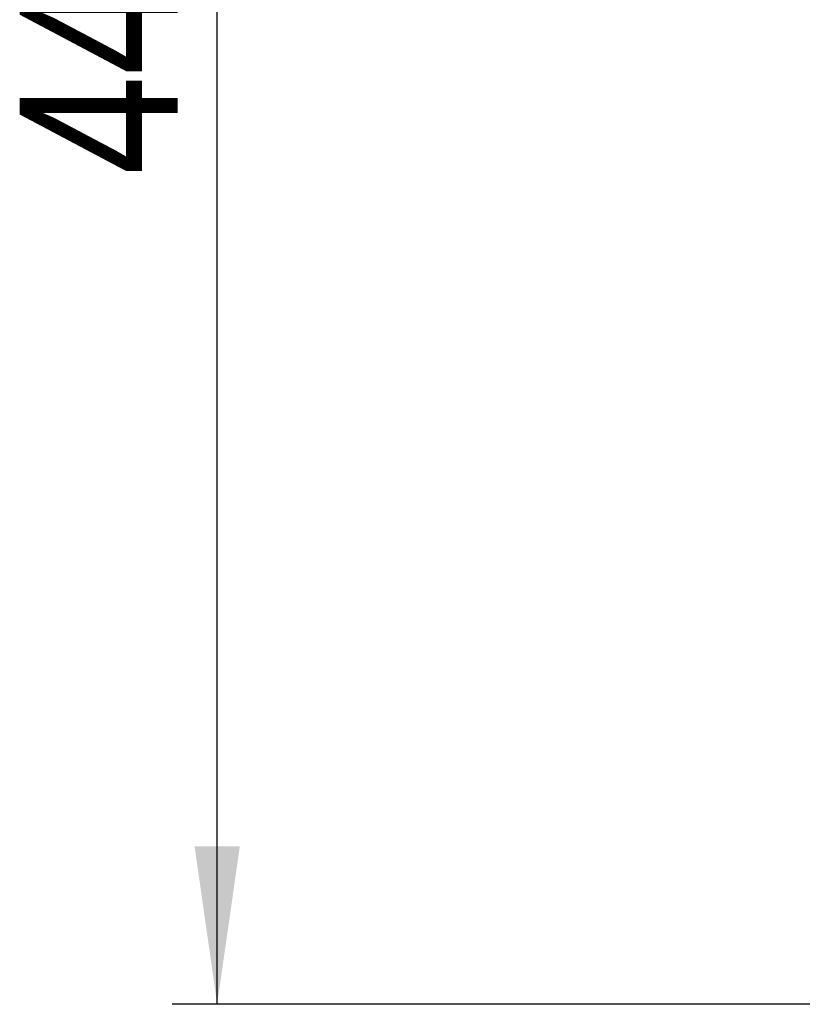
# Model space of a CAD drawing. Header units: millimetres. Extents: x 0 to 420, y 0 to 297.
# Tile 13 of 26: x 255 to 273, y 104 to 126. Entities that reach past the tile are written whole.
import ezdxf

# ---------------------------------------------------------------- set-up
doc = ezdxf.new("R2010")
doc.units = ezdxf.units.MM
doc.header["$LTSCALE"] = 23.1
doc.layers.get('0').update_dxf_attribs({"linetype": 'CONTINUOUS'})
doc.styles.get("Standard").update_dxf_attribs({"font": 'txt', "width": 0.85})
doc.dimstyles.new('DIMSTYLE_1', dxfattribs={"dimtxt": 3.5, "dimasz": 3.5, "dimexe": 1, "dimexo": 0.5, "dimgap": 0.875, "dimtad": 1, "dimdec": 4, "dimdsep": 46, "dimtxsty": 'STANDARD', "dimblk": '_FILLED', "dimblk1": '_FILLED', "dimblk2": '_FILLED', "dimcen": 0.09, "dimadec": 4, "dimazin": 2, "dimtp": 0.15, "dimtm": 0.15, "dimtfac": 1, "dimtdec": 4, "dimtofl": 0, "dimtmove": 0, "dimatfit": 3, "dimldrblk": '_FILLED', "dimfxl": 1, "dimtolj": 1, "dimarcsym": 0})

# ---------------------------------------------------------------- blocks, each defined once
blk = doc.blocks.new('_FILLED')
at = {"color": 0, "linetype": 'BYBLOCK'}
blk.add_solid([(0, 0), (-1, 0.1429), (-1, -0.1429)], dxfattribs=at)
blk = doc.blocks.new('*D5')
at = {"color": 2, "linetype": 'CONTINUOUS'}
for p, q in [((283.223, 148.291), (258.825, 148.291)), ((259.825, 148.291), (259.825, 126.041)), ((259.825, 103.791), (259.825, 126.041)), ((298.223, 103.791), (258.825, 103.791))]:
    blk.add_line(p, q, dxfattribs=at)
at = {"color": 2, "linetype": 'CONTINUOUS', "xscale": 3.5, "yscale": 3.5, "zscale": 3.5}
for p, rotation in [((259.825, 148.291), 90), ((259.825, 103.791), 270)]:
    blk.add_blockref('_FILLED', p, dxfattribs=dict(at, rotation=rotation))
at = {"color": 2, "linetype": 'CONTINUOUS', "insert": (255.45, 126.041), "char_height": 3.5, "width": 15, "attachment_point": 2, "rotation": 90, "line_spacing_factor": 0.9}
blk.add_mtext('44.5', dxfattribs=at)

msp = doc.modelspace()

# ---------------------------------------------------------------- dimensions: what is measured, and where the dimension line sits
at = {"color": 2, "linetype": 'CONTINUOUS'}
dim = msp.add_linear_dim(base=(259.82479, 103.79058), p1=(283.72285, 148.29058), p2=(298.72285, 103.79058), angle=270, dimstyle='DIMSTYLE_1', dxfattribs=at)
dim.commit()
dim.dimension.update_dxf_attribs({"geometry": '*D5', "text_midpoint": (259.82479, 125.54058), "dimtype": 160})

doc.saveas('drawing.dxf')
